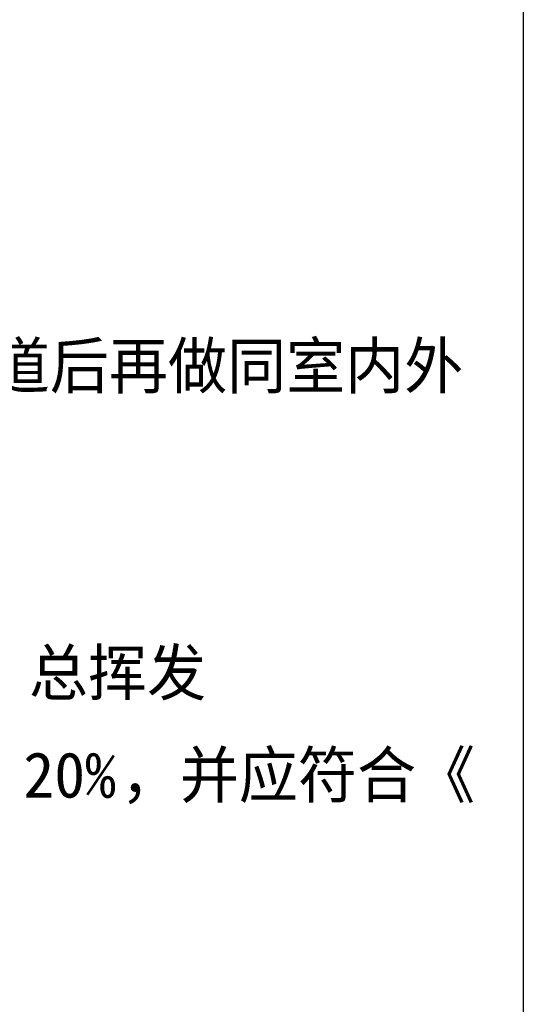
# Model space of a CAD drawing. Extents: x 1109697 to 1467097, y -139975 to 53891.
# Tile 85 of 256: x 1184028 to 1187797, y -58696 to -51333. Entities that reach past the tile are written whole.
import ezdxf

# ---------------------------------------------------------------- set-up
doc = ezdxf.new("R2010")
doc.units = 0
doc.header["$LTSCALE"] = 1000
doc.header["$MEASUREMENT"] = 0
doc.layers.add('PUB_HATCH', color=8, linetype='Continuous')
doc.layers.add('PUB_TEXT', color=7, linetype='Continuous')
doc.styles.add('ST', font='txt')

msp = doc.modelspace()

# ---------------------------------------------------------------- linework, layer by layer
at = {"layer": 'PUB_HATCH'}
msp.add_lwpolyline([(1163597, -19140.9), (1187797, -19140.9), (1187797, -71971.5), (1163597, -71971.5)], close=True, dxfattribs=at)

# ---------------------------------------------------------------- texts
at = {"layer": 'PUB_TEXT', "style": 'ST'}
for s, height, p in [('道后再做同室内外', 339.87, (1183812.6, -54090.4)), ('）本项目室内环境污染控制等级，注重装饰材料的环保性。验收时，室内空气中的氨、甲醛、苯、总挥发', 339.873, (1165098.7, -56385.4)), ('，并应符合《', 339.87, (1184784.8, -57150.4)), ('20%', 339.87, (1184055.7, -57150.4))]:
    msp.add_text(s, height=height, dxfattribs=at).set_placement(p)

doc.saveas('drawing.dxf')
